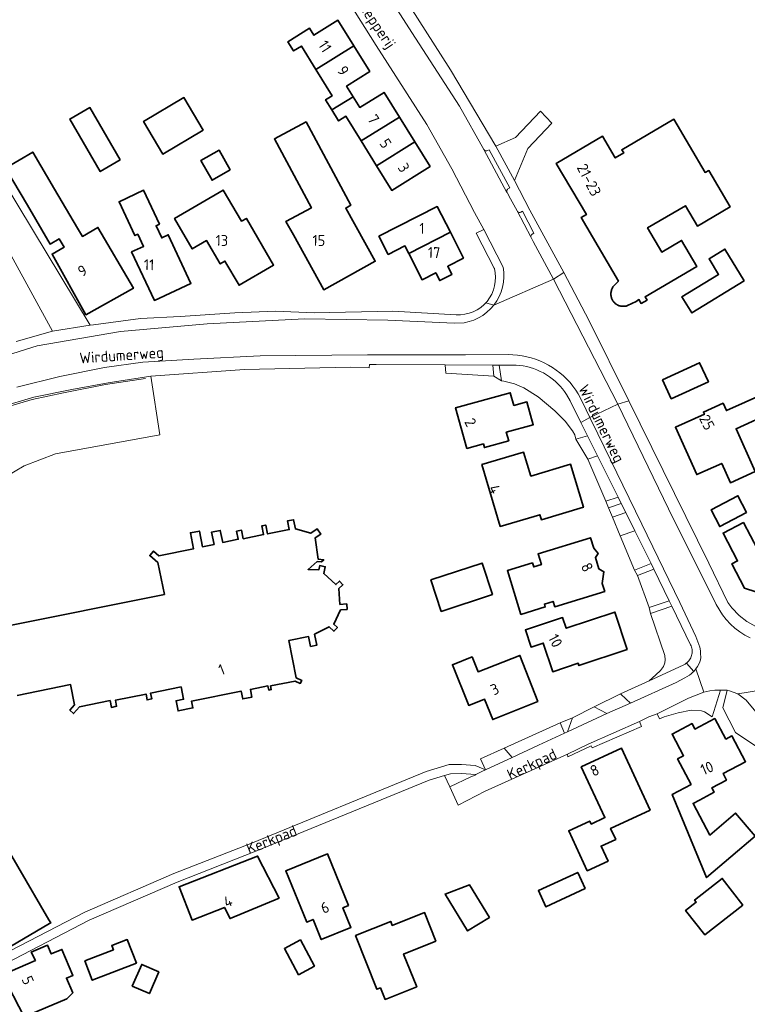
# Model space of a CAD drawing. Header units: metres. Extents: x 244832 to 245816, y 594581 to 595225.
# Tile 24 of 34: x 245625 to 245745, y 594746 to 594908. Entities that reach past the tile are written whole.
import ezdxf
from ezdxf.enums import TextEntityAlignment as Align

# ---------------------------------------------------------------- set-up
doc = ezdxf.new("R2010")
doc.units = ezdxf.units.M
for name, color, linetype, lineweight in [('B-XX-GR-GROENVOORZIENING-GV', 80, 'Continuous', 18), ('B-XX-GR-HAAG-G', 90, 'GR-HAAG1', 13), ('B-XX-OG-BEBOUWING-GV', 7, 'Continuous', 35), ('B-XX-OG-BEBOUWING-T18', 10, 'Continuous', 18), ('B-XX-OG-TERREIN_ERF-GV', 7, 'Continuous', 18), ('B-XX-OG-TOPOGRAFIE-T18', 10, 'Continuous', 18), ('B-XX-VH-VERHARDING_GESLOTEN-GV', 252, 'Continuous', 18), ('B-XX-VH-VERHARDING_OPEN-GV', 252, 'Continuous', 18)]:
    doc.layers.add(name, color=color, linetype=linetype, lineweight=lineweight)
doc.styles.add('NLCS-ISO-M-T18', font='NLCS-ISO.ttf', dxfattribs={"height": 1.8})
doc.linetypes.add('GR-HAAG1', pattern='A,6,[176,NLCS.SHX,S=0.125,R=0,X=0,Y=0],-2', length=8)

msp = doc.modelspace()

# ---------------------------------------------------------------- linework, layer by layer
at = {"layer": 'B-XX-GR-GROENVOORZIENING-GV', "color": 252}
for points in [[(245636.28, 594858.01), (245605.11, 594909.66), (245600.12, 594908.28), (245602.26, 594905.24), (245595.83, 594900.9), (245596.39, 594899.97), (245597.73, 594898.23), (245604.34, 594902.17), (245616.4, 594881.98), (245630.07, 594857.05)], [(245702.66, 594851.46), (245694.81, 594851.49), (245694.96, 594850.11), (245702.85, 594849.61)], [(245705.95, 594851.45), (245703.73, 594851.46), (245704.1, 594848.85), (245704.51, 594848.82), (245706.25, 594848.38), (245707.78, 594847.71), (245710.15, 594846.22), (245712.9, 594843.9), (245714.61, 594842.18), (245715.8, 594840.63), (245716.2, 594839.93), (245716.39, 594839.26), (245718.31, 594839.78), (245717.22, 594841.97), (245715.43, 594845.57), (245714.85, 594846.59), (245714.52, 594847.07), (245714.16, 594847.54), (245713.77, 594847.98), (245713.37, 594848.4), (245712.94, 594848.8), (245712.49, 594849.18), (245712.02, 594849.53), (245711.53, 594849.85), (245711.02, 594850.15), (245710.5, 594850.41), (245709.96, 594850.65), (245709.41, 594850.86), (245708.85, 594851.04), (245708.28, 594851.19), (245707.71, 594851.3), (245707.13, 594851.38), (245706.54, 594851.43)], [(245647.77, 594839.93), (245646.29, 594849.63), (245639.26, 594848.5), (245633.27, 594847.42), (245627.01, 594846.18), (245621.38, 594844.49), (245615.75, 594842.49), (245610.88, 594840.06), (245606.19, 594837.19), (245609.53, 594818.6), (245616.81, 594826.9), (245616.13, 594827.53), (245620.89, 594832.2), (245625.42, 594834.84), (245630.57, 594836.8)], [(245723.36, 594829.68), (245719.96, 594836.48), (245718.36, 594835.93), (245721.3, 594829.01)], [(245724.63, 594827.12), (245723.87, 594828.64), (245721.77, 594827.9), (245722.4, 594826.37)], [(245727.5, 594821.37), (245726.12, 594824.14), (245723.68, 594823.29), (245726.05, 594817.64), (245728.8, 594818.71)], [(245731.77, 594812.6), (245729.25, 594817.78), (245726.57, 594816.74), (245728.45, 594811.47)], [(245735.54, 594803.96), (245735.56, 594804.16), (245735.56, 594804.36), (245735.54, 594804.56), (245735.51, 594804.76), (245735.46, 594804.96), (245735.39, 594805.15), (245735.31, 594805.33), (245732.2, 594811.71), (245728.69, 594810.5), (245731.06, 594803.57), (245731.11, 594802.82), (245731.06, 594802.33), (245730.85, 594801.76), (245730.33, 594801.08), (245729.59, 594800.37), (245728.48, 594799.41), (245734.05, 594801.96), (245734.4, 594802.15), (245734.57, 594802.27), (245734.61, 594802.3), (245734.73, 594802.39), (245734.87, 594802.53), (245735, 594802.68), (245735.12, 594802.84), (245735.23, 594803.01), (245735.32, 594803.19), (245735.4, 594803.38), (245735.46, 594803.57), (245735.51, 594803.76)], [(245732.9, 594799.13), (245734.34, 594799.88), (245735.1, 594800.31), (245735.39, 594800.53), (245735.64, 594800.75), (245735.83, 594800.94), (245734.61, 594802.3), (245734.57, 594802.27), (245734.4, 594802.15), (245734.05, 594801.96), (245728.48, 594799.41), (245723.75, 594797.26), (245724.65, 594796.38), (245725.41, 594795.72)], [(245740.22, 594797.85), (245739.31, 594797.85), (245738.47, 594797.74), (245737.5, 594797.53), (245734.98, 594796.5), (245729.79, 594793.95), (245730.15, 594793.14), (245730.92, 594793.43), (245733.27, 594794.12), (245735.39, 594794.55), (245737.12, 594794.42), (245737.57, 594794.29), (245738.83, 594793.44)], [(245741.7, 594797.75), (245741.31, 594797.82), (245740.61, 594794.95), (245742.69, 594790.86), (245746.7, 594788.18), (245747.64, 594787.46), (245749.97, 594789.25), (245748.52, 594791.31), (245745.81, 594794.6), (245744.47, 594796.19), (245743.09, 594797.24)], [(245715.84, 594793.3), (245713.81, 594792.46), (245714.48, 594790.73), (245715.02, 594790.99)], [(245727.21, 594791.83), (245726.86, 594792.7), (245718.39, 594788.95), (245715.02, 594787.29), (245715.04, 594786.85), (245718.9, 594788.67), (245719.06, 594788.34)]]:
    msp.add_lwpolyline(points, close=True, dxfattribs=at)
at = {"layer": 'B-XX-GR-HAAG-G', "color": 252}
msp.add_lwpolyline([(245645.43, 594849.26), (245638.82, 594848.22), (245631.88, 594846.87), (245626.71, 594845.77), (245621.69, 594844.27), (245615.92, 594842.16), (245611.05, 594839.59), (245606.52, 594837), (245610.09, 594817.74)], dxfattribs=at)
at = {"layer": 'B-XX-OG-BEBOUWING-GV', "color": 252}
for points in [[(245679.77, 594904.08), (245677.14, 594908.31), (245673.18, 594905.84), (245672.47, 594906.98), (245668.9, 594904.76), (245669.84, 594903.25), (245671.11, 594904.04), (245673.5, 594900.18)], [(245682.39, 594899.85), (245679.77, 594904.08), (245673.5, 594900.18), (245676.18, 594895.87), (245675.1, 594895.2), (245676.14, 594893.52), (245679.65, 594895.7), (245678.56, 594897.46)], [(245654.9, 594890.18), (245651.71, 594895.57), (245645.08, 594891.63), (245648.27, 594886.25)], [(245687.28, 594892.33), (245684.74, 594896.41), (245680.75, 594893.93), (245679.65, 594895.7), (245676.14, 594893.52), (245677.25, 594891.72), (245678.45, 594892.47), (245680.97, 594888.41)], [(245641.24, 594885.27), (245636.2, 594893.92), (245632.92, 594892.01), (245637.95, 594883.36)], [(245689.81, 594888.25), (245687.28, 594892.33), (245680.97, 594888.41), (245683.5, 594884.33)], [(245679.29, 594877.8), (245671.9, 594891.55), (245666.67, 594888.74), (245672.77, 594877.39), (245668.56, 594875.13), (245669.79, 594872.9), (245674.8, 594863.87), (245683.3, 594868.58), (245678.44, 594877.34)], [(245737.72, 594883.18), (245732.55, 594891.99), (245723.96, 594886.96), (245724.27, 594886.43), (245722.88, 594885.61), (245720.79, 594889.18), (245713.15, 594884.7), (245718.11, 594876.26), (245717.25, 594875.76), (245723.41, 594865.28), (245722.92, 594864.81), (245722.84, 594864.73), (245722.74, 594864.64), (245722.66, 594864.54), (245722.58, 594864.44), (245722.5, 594864.33), (245722.43, 594864.21), (245722.37, 594864.1), (245722.32, 594863.98), (245722.27, 594863.85), (245722.23, 594863.73), (245722.2, 594863.6), (245722.18, 594863.47), (245722.16, 594863.36), (245722.15, 594863.23), (245722.15, 594863.1), (245722.16, 594862.98), (245722.18, 594862.85), (245722.2, 594862.72), (245722.23, 594862.6), (245722.27, 594862.48), (245722.32, 594862.36), (245722.37, 594862.25), (245722.43, 594862.14), (245722.5, 594862.03), (245722.58, 594861.92), (245722.66, 594861.83), (245722.75, 594861.73), (245722.84, 594861.65), (245722.94, 594861.56), (245723.04, 594861.49), (245723.08, 594861.47), (245723.18, 594861.4), (245723.3, 594861.34), (245723.41, 594861.29), (245723.53, 594861.24), (245723.65, 594861.21), (245723.78, 594861.18), (245723.9, 594861.16), (245724.03, 594861.14), (245724.16, 594861.14), (245724.29, 594861.14), (245724.41, 594861.15), (245724.54, 594861.17), (245724.66, 594861.19), (245724.79, 594861.23), (245724.88, 594861.26), (245725.13, 594861.36), (245725.37, 594861.47), (245725.62, 594861.58), (245725.85, 594861.7), (245726.09, 594861.83), (245726.32, 594861.96), (245726.54, 594862.1), (245726.77, 594862.25), (245727.14, 594861.61), (245728.13, 594862.18), (245727.8, 594862.73), (245736.32, 594867.73), (245733.81, 594872), (245730.54, 594870.08), (245728.2, 594874.06), (245734.45, 594877.73), (245736.42, 594874.37), (245741.8, 594877.53), (245738.28, 594883.51)], [(245692.35, 594884.17), (245689.81, 594888.25), (245683.5, 594884.33), (245686.03, 594880.25)], [(245630.41, 594880.47), (245626.81, 594886.58), (245622.32, 594883.93), (245625.92, 594877.82), (245629.71, 594871.39), (245631.19, 594872.26), (245631.98, 594870.9), (245630.01, 594869.75), (245635.59, 594859.74), (245643.41, 594864.11), (245637.57, 594874.15), (245635.01, 594872.66), (245634.21, 594874.04)], [(245659.39, 594883.66), (245657.53, 594886.91), (245654.54, 594885.2), (245656.4, 594881.94)], [(245647.71, 594874.7), (245645.09, 594880.28), (245641.05, 594878.38), (245643.66, 594872.8), (245644.14, 594873.03), (245645.08, 594871.02), (245643.12, 594870.1), (245646.87, 594862.1), (245652.9, 594864.92), (245649.15, 594872.93), (245648.08, 594872.43), (245647.14, 594874.43)], [(245661.22, 594875.17), (245658.21, 594880.3), (245650.19, 594875.6), (245653.12, 594870.6), (245655.49, 594871.99), (245657.74, 594868.14), (245658.51, 594868.59), (245660.84, 594864.61), (245666.54, 594867.95), (245662.04, 594875.64)], [(245695.68, 594873.34), (245693.51, 594877.59), (245683.9, 594872.7), (245685.43, 594869.69), (245688.19, 594871.1), (245688.83, 594869.85)], [(245697.84, 594869.08), (245695.68, 594873.34), (245688.83, 594869.85), (245691.03, 594865.52), (245693.28, 594866.67), (245693.94, 594865.37), (245695.94, 594866.39), (245695.24, 594867.76)], [(245744.16, 594865.32), (245740.95, 594870.57), (245738.34, 594868.98), (245739.91, 594866.41), (245733.88, 594862.73), (245735.52, 594860.05)], [(245738.23, 594848.7), (245736.79, 594851.82), (245730.68, 594849.01), (245732.12, 594845.89)], [(245706.14, 594844.77), (245705.55, 594846.9), (245696.55, 594844.4), (245698.41, 594837.7), (245701.12, 594838.46), (245701.29, 594837.85), (245705.3, 594838.97), (245704.91, 594840.38), (245709.36, 594841.61), (245708.31, 594845.38)], [(245748.79, 594843.66), (245747.4, 594846.73), (245741.2, 594843.95), (245740.65, 594845.16), (245737.41, 594843.7), (245737.57, 594843.34), (245732.79, 594841.19), (245736.31, 594833.39), (245740.43, 594835.24), (245741.87, 594832.05), (245745.97, 594833.89), (245742.79, 594840.96)], [(245708.93, 594833.13), (245707.76, 594837.07), (245700.89, 594835.03), (245703.91, 594824.84), (245710.44, 594826.78), (245710.69, 594825.95), (245717.62, 594828.01), (245715.52, 594835.09)], [(245744.54, 594827.14), (245743.11, 594829.89), (245738.68, 594827.58), (245740.11, 594824.83)], [(245746.31, 594821.11), (245744.02, 594825.49), (245740.67, 594823.75), (245743.06, 594819.17), (245742.1, 594818.67), (245744.19, 594814.66), (245749.81, 594812.87), (245753.76, 594814.93), (245751.67, 594818.94), (245752.26, 594819.24), (245750.22, 594823.15)], [(245719.32, 594821.24), (245718.79, 594822.98), (245710.15, 594820.31), (245710.69, 594818.55), (245709.43, 594818.16), (245709.22, 594818.83), (245705.1, 594817.55), (245707.33, 594810.33), (245711.33, 594811.56), (245711.18, 594812.05), (245712.63, 594812.49), (245712.91, 594811.6), (245721.14, 594814.14), (245720.73, 594815.44), (245721, 594817.37), (245720.18, 594817.84), (245719.59, 594819.74), (245720.04, 594820.38)], [(245702.62, 594813.64), (245700.92, 594818.81), (245692.47, 594816.01), (245694.17, 594810.84)], [(245724.86, 594804.55), (245722.81, 594810.72), (245714.78, 594808.06), (245714.2, 594809.82), (245708.05, 594807.78), (245708.99, 594804.96), (245710.99, 594805.62), (245712.57, 594800.89), (245716.76, 594802.28), (245716.88, 594801.9)], [(245710.09, 594795.98), (245707.15, 594803.56), (245700.25, 594800.87), (245699.26, 594803.34), (245696.01, 594802.03), (245698.72, 594795.32), (245701.3, 594796.37), (245702.67, 594792.98)], [(245741.1, 594789.75), (245739.29, 594793.15), (245736.02, 594791.42), (245735.54, 594792.33), (245732.26, 594790.59), (245734.15, 594787.04), (245733.15, 594786.51), (245735.39, 594782.31), (245732.27, 594780.65), (245737.94, 594766.95), (245745.93, 594773.78), (245742.69, 594777.57), (245738.48, 594773.96), (245735.71, 594779.18), (245736.76, 594779.73), (245739.2, 594781.03), (245738.81, 594781.75), (245741.22, 594783.03), (245740.66, 594784.08), (245744.36, 594786.04), (245742.11, 594790.29)], [(245728.63, 594778.07), (245723.9, 594788.3), (245717.26, 594785.2), (245721.18, 594776.82), (245718.91, 594775.76), (245718.67, 594776.26), (245715.21, 594774.65), (245718.26, 594768.07), (245721.68, 594769.66), (245720.54, 594772.12), (245722.95, 594773.24), (245722.11, 594775.05)], [(245619.18, 594777.56), (245609.17, 594771.69), (245613.11, 594764.78), (245618.79, 594754.67), (245619.03, 594754.74), (245619.7, 594753.56), (245620.03, 594753.75), (245629.6, 594759.36), (245629.77, 594759.46), (245629.46, 594759.99)], [(245667.47, 594763.55), (245663.88, 594770.48), (245650.95, 594765.42), (245653.09, 594759.93), (245658.42, 594762.02), (245659.36, 594760.19)], [(245678.88, 594762.33), (245675.4, 594770.86), (245668.53, 594768.05), (245671.99, 594759.6), (245673.03, 594760.03), (245674.38, 594756.71), (245679.29, 594758.72), (245677.97, 594761.96)], [(245717.92, 594765.12), (245716.7, 594767.78), (245710.2, 594764.8), (245711.42, 594762.14)], [(245702.13, 594760.36), (245698.83, 594765.73), (245694.8, 594764.22), (245698.53, 594758.15)], [(245743.94, 594762.4), (245740.51, 594766.79), (245735.97, 594763.24), (245736.24, 594762.9), (245734.48, 594761.52), (245737.67, 594757.5)], [(245693.3, 594756.45), (245691.42, 594761.17), (245686.11, 594759.05), (245685.85, 594759.7), (245680.04, 594757.38), (245683.58, 594748.52), (245684.16, 594748.75), (245684.92, 594746.84), (245690.13, 594748.93), (245687.98, 594754.32)], [(245627.27, 594753.24), (245621.85, 594750.91), (245625.39, 594743.95), (245632.41, 594746.95), (245633.4, 594747.92), (245632.36, 594750.36), (245633.45, 594750.82), (245631.63, 594755.1), (245629.86, 594754.34), (245629.24, 594755.81), (245626.56, 594754.66)], [(245643.91, 594752.8), (245642.4, 594756.72), (245639.83, 594755.73), (245640.11, 594755.01), (245635.41, 594753.2), (245636.63, 594750.01)], [(245673.29, 594752.33), (245670.96, 594756.67), (245668.31, 594755.24), (245670.64, 594750.91)], [(245647.61, 594751.39), (245644.79, 594752.63), (245643.22, 594749.04), (245646.04, 594747.8)]]:
    msp.add_lwpolyline(points, close=True, dxfattribs=at)
msp.add_lwpolyline([(245624.22, 594796.98), (245633.05, 594798.76), (245633.72, 594795.44), (245632.93, 594794.53), (245633.55, 594793.99), (245634.53, 594795.1), (245639.56, 594796.12), (245639.79, 594795), (245640.65, 594795.18), (245640.45, 594796.17), (245645.49, 594797.19), (245645.68, 594796.23), (245646.44, 594796.39), (245646.25, 594797.37), (245651.28, 594798.38), (245651.69, 594796.35), (245650.44, 594796.09), (245650.77, 594794.42), (245653.23, 594794.91), (245653, 594796.05), (245661.18, 594797.7), (245661.44, 594796.39), (245662.97, 594796.69), (245662.72, 594797.97), (245665.59, 594798.55), (245665.73, 594797.85), (245666.15, 594797.94), (245666.03, 594798.54), (245670.07, 594799.35), (245670.94, 594798.95), (245671.17, 594799.44), (245670.25, 594799.88), (245669.02, 594806.03), (245672.29, 594806.69), (245672.62, 594805.05), (245673.65, 594805.26), (245673.29, 594807.06), (245675.68, 594808.3), (245676.49, 594807.55), (245677.05, 594808.15), (245676.44, 594808.71), (245677.57, 594811.09), (245678.65, 594811.15), (245678.59, 594812.06), (245677.46, 594811.99), (245677.31, 594814.6), (245677.96, 594815.23), (245677.39, 594815.82), (245676.8, 594815.25), (245674.8, 594817.07), (245675.05, 594818.2), (245674.14, 594818.4), (245673.99, 594817.68), (245672.22, 594817.76), (245673.71, 594819.05), (245674.42, 594818.98), (245674.79, 594819.35), (245673.86, 594819.45), (245673.39, 594822.94), (245674.3, 594823.56), (245673.71, 594824.44), (245672.65, 594823.71), (245670.12, 594824.44), (245669.82, 594825.95), (245668.82, 594825.75), (245669.1, 594824.32), (245665.54, 594823.61), (245665.25, 594825.06), (245664.58, 594824.92), (245664.87, 594823.49), (245661.52, 594822.82), (245661.25, 594824.21), (245660.42, 594824.05), (245660.69, 594822.72), (245658.14, 594822.2), (245657.74, 594824.18), (245656.31, 594823.9), (245656.72, 594821.87), (245654.8, 594821.48), (245654.29, 594824.08), (245652.82, 594823.79), (245653.34, 594821.17), (245647.63, 594820.02), (245646.74, 594820.77), (245646.11, 594820.03), (245647.45, 594818.89), (245648.54, 594813.64), (245621.96, 594808.27)], dxfattribs=at)
at = {"layer": 'B-XX-OG-TERREIN_ERF-GV', "color": 252}
for points in [[(245605.11, 594909.66), (245636.28, 594858.01), (245636.83, 594858.1), (245644.56, 594859.13), (245651.1, 594859.45), (245660.16, 594860.09), (245666.82, 594860.33), (245673.2, 594860.05), (245686.18, 594860.34), (245696.66, 594859.75), (245697.38, 594859.75), (245698.09, 594859.83), (245698.79, 594860), (245699.46, 594860.25), (245700.1, 594860.57), (245700.7, 594860.97), (245701.24, 594861.44), (245701.52, 594861.74), (245701.73, 594861.96), (245702.15, 594862.54), (245702.5, 594863.17), (245702.78, 594863.83), (245702.98, 594864.52), (245703.09, 594865.22), (245703.12, 594865.94), (245703.07, 594866.65), (245702.94, 594867.36), (245702.91, 594867.45), (245699.96, 594873.18), (245701.19, 594873.82), (245699.68, 594876.62), (245695.91, 594883.82), (245691.8, 594891.11), (245683.47, 594904.16), (245679.04, 594911.15)], [(245688.98, 594910.63), (245695.7, 594900.13), (245703.19, 594887.56), (245706.42, 594888.99), (245710.52, 594893.31), (245712.42, 594891.35), (245708.45, 594887.15), (245706.27, 594881.89), (245708.8, 594876.99), (245714.42, 594866.7), (245718.55, 594858.76), (245725.09, 594845.53), (245738.33, 594818.77), (245741.45, 594812.31), (245742.09, 594811.44), (245743.33, 594810.13), (245744.55, 594809.14), (245746.06, 594808.32)], [(245624.07, 594855.35), (245630.07, 594857.05), (245616.4, 594881.98)], [(245619.96, 594753.25), (245635.38, 594761.23), (245650.09, 594767.61), (245663.03, 594772.67), (245691.7, 594784.42), (245695.49, 594785.57), (245697.52, 594785.6), (245699.77, 594785.42), (245701.47, 594784.72), (245700.66, 594786.51), (245704.57, 594788.28), (245713.81, 594792.46), (245715.84, 594793.3), (245719.39, 594795.08), (245723.75, 594797.26), (245728.48, 594799.41), (245729.59, 594800.37), (245730.33, 594801.08), (245730.85, 594801.76), (245731.06, 594802.33), (245731.11, 594802.82), (245731.06, 594803.57), (245728.69, 594810.5), (245728.45, 594811.47), (245726.57, 594816.74), (245726.05, 594817.64), (245723.68, 594823.29), (245722.4, 594826.37), (245721.77, 594827.9), (245721.3, 594829.01), (245718.36, 594835.93), (245716.39, 594839.26), (245716.2, 594839.93), (245715.8, 594840.63), (245714.61, 594842.18), (245712.9, 594843.9), (245710.15, 594846.22), (245707.78, 594847.71), (245706.25, 594848.38), (245704.51, 594848.82), (245704.1, 594848.85), (245702.85, 594849.61), (245694.96, 594850.11), (245694.81, 594851.49), (245683.42, 594851.53), (245682.32, 594851.54), (245682.31, 594851), (245679.17, 594851.12), (245661.71, 594850.73), (245646.29, 594849.63), (245647.77, 594839.93), (245630.57, 594836.8), (245625.42, 594834.84), (245620.89, 594832.2)], [(245621.96, 594808.27), (245648.54, 594813.64), (245647.45, 594818.89), (245646.11, 594820.03), (245646.74, 594820.77), (245647.63, 594820.02), (245653.34, 594821.17), (245652.82, 594823.79), (245654.29, 594824.08), (245654.8, 594821.48), (245656.72, 594821.87), (245656.31, 594823.9), (245657.74, 594824.18), (245658.14, 594822.2), (245660.69, 594822.72), (245660.42, 594824.05), (245661.25, 594824.21), (245661.52, 594822.82), (245664.87, 594823.49), (245664.58, 594824.92), (245665.25, 594825.06), (245665.54, 594823.61), (245669.1, 594824.32), (245668.82, 594825.75), (245669.82, 594825.95), (245670.12, 594824.44), (245672.65, 594823.71), (245673.71, 594824.44), (245674.3, 594823.56), (245673.39, 594822.94), (245673.86, 594819.45), (245674.79, 594819.35), (245674.42, 594818.98), (245673.71, 594819.05), (245672.22, 594817.76), (245673.99, 594817.68), (245674.14, 594818.4), (245675.05, 594818.2), (245674.8, 594817.07), (245676.8, 594815.25), (245677.39, 594815.82), (245677.96, 594815.23), (245677.31, 594814.6), (245677.46, 594811.99), (245678.59, 594812.06), (245678.65, 594811.15), (245677.57, 594811.09), (245676.44, 594808.71), (245677.05, 594808.15), (245676.49, 594807.55), (245675.68, 594808.3), (245673.29, 594807.06), (245673.65, 594805.26), (245672.62, 594805.05), (245672.29, 594806.69), (245669.02, 594806.03), (245670.25, 594799.88), (245671.17, 594799.44), (245670.94, 594798.95), (245670.07, 594799.35), (245666.03, 594798.54), (245666.15, 594797.94), (245665.73, 594797.85), (245665.59, 594798.55), (245662.72, 594797.97), (245662.97, 594796.69), (245661.44, 594796.39), (245661.18, 594797.7), (245653, 594796.05), (245653.23, 594794.91), (245650.77, 594794.42), (245650.44, 594796.09), (245651.69, 594796.35), (245651.28, 594798.38), (245646.25, 594797.37), (245646.44, 594796.39), (245645.68, 594796.23), (245645.49, 594797.19), (245640.45, 594796.17), (245640.65, 594795.18), (245639.79, 594795), (245639.56, 594796.12), (245634.53, 594795.1), (245633.55, 594793.99), (245632.93, 594794.53), (245633.72, 594795.44), (245633.05, 594798.76), (245624.22, 594796.98)], [(245746.7, 594788.18), (245742.69, 594790.86), (245740.61, 594794.95), (245741.31, 594797.82), (245740.22, 594797.85), (245738.83, 594793.44), (245737.57, 594794.29), (245737.12, 594794.42), (245735.39, 594794.55), (245733.27, 594794.12), (245730.92, 594793.43), (245730.15, 594793.14), (245729.79, 594793.95), (245728.4, 594793.44), (245726.86, 594792.7), (245727.21, 594791.83), (245719.06, 594788.34), (245718.9, 594788.67), (245715.04, 594786.85), (245715.02, 594787.29), (245701.44, 594781.17), (245696.99, 594778.89), (245695.6, 594781.9), (245694.73, 594783.77), (245692.21, 594783), (245663.58, 594771.27), (245650.62, 594766.21), (245636.13, 594759.93), (245620.93, 594752.05)], [(245619.18, 594777.56), (245629.46, 594759.99), (245629.77, 594759.46), (245629.6, 594759.36), (245620.03, 594753.75)], [(245621.85, 594750.91), (245627.27, 594753.24), (245626.56, 594754.66), (245629.24, 594755.81), (245629.86, 594754.34), (245631.63, 594755.1), (245633.45, 594750.82), (245632.36, 594750.36), (245633.4, 594747.92), (245632.41, 594746.95), (245625.39, 594743.95)]]:
    msp.add_lwpolyline(points, dxfattribs=at)
for points in [[(245683.5, 594884.33), (245680.97, 594888.41), (245678.45, 594892.47), (245677.25, 594891.72), (245676.14, 594893.52), (245675.1, 594895.2), (245676.18, 594895.87), (245673.5, 594900.18), (245671.11, 594904.04), (245669.84, 594903.25), (245668.9, 594904.76), (245672.47, 594906.98), (245673.18, 594905.84), (245677.14, 594908.31), (245679.77, 594904.08), (245682.39, 594899.85), (245678.56, 594897.46), (245679.65, 594895.7), (245680.75, 594893.93), (245684.74, 594896.41), (245687.28, 594892.33), (245689.81, 594888.25), (245692.35, 594884.17), (245686.03, 594880.25)], [(245651.71, 594895.57), (245654.9, 594890.18), (245648.27, 594886.25), (245645.08, 594891.63)], [(245632.92, 594892.01), (245636.2, 594893.92), (245641.24, 594885.27), (245637.95, 594883.36)], [(245666.67, 594888.74), (245671.9, 594891.55), (245679.29, 594877.8), (245678.44, 594877.34), (245683.3, 594868.58), (245674.8, 594863.87), (245669.79, 594872.9), (245668.56, 594875.13), (245672.77, 594877.39)], [(245741.8, 594877.53), (245736.42, 594874.37), (245734.45, 594877.73), (245728.2, 594874.06), (245730.54, 594870.08), (245733.81, 594872), (245736.32, 594867.73), (245727.8, 594862.73), (245728.13, 594862.18), (245727.14, 594861.61), (245726.77, 594862.25), (245726.54, 594862.1), (245726.32, 594861.96), (245726.09, 594861.83), (245725.85, 594861.7), (245725.62, 594861.58), (245725.37, 594861.47), (245725.13, 594861.36), (245724.88, 594861.26), (245724.79, 594861.23), (245724.66, 594861.19), (245724.54, 594861.17), (245724.41, 594861.15), (245724.29, 594861.14), (245724.16, 594861.14), (245724.03, 594861.14), (245723.9, 594861.16), (245723.78, 594861.18), (245723.65, 594861.21), (245723.53, 594861.24), (245723.41, 594861.29), (245723.3, 594861.34), (245723.18, 594861.4), (245723.08, 594861.47), (245723.04, 594861.49), (245722.94, 594861.56), (245722.84, 594861.65), (245722.75, 594861.73), (245722.66, 594861.83), (245722.58, 594861.92), (245722.5, 594862.03), (245722.43, 594862.14), (245722.37, 594862.25), (245722.32, 594862.36), (245722.27, 594862.48), (245722.23, 594862.6), (245722.2, 594862.72), (245722.18, 594862.85), (245722.16, 594862.98), (245722.15, 594863.1), (245722.15, 594863.23), (245722.16, 594863.36), (245722.18, 594863.47), (245722.2, 594863.6), (245722.23, 594863.73), (245722.27, 594863.85), (245722.32, 594863.98), (245722.37, 594864.1), (245722.43, 594864.21), (245722.5, 594864.33), (245722.58, 594864.44), (245722.66, 594864.54), (245722.74, 594864.64), (245722.84, 594864.73), (245722.92, 594864.81), (245723.41, 594865.28), (245717.25, 594875.76), (245718.11, 594876.26), (245713.15, 594884.7), (245720.79, 594889.18), (245722.88, 594885.61), (245724.27, 594886.43), (245723.96, 594886.96), (245732.55, 594891.99), (245737.72, 594883.18), (245738.28, 594883.51)], [(245634.21, 594874.04), (245635.01, 594872.66), (245637.57, 594874.15), (245643.41, 594864.11), (245635.59, 594859.74), (245630.01, 594869.75), (245631.98, 594870.9), (245631.19, 594872.26), (245629.71, 594871.39), (245625.92, 594877.82), (245622.32, 594883.93), (245626.81, 594886.58), (245630.41, 594880.47)], [(245657.53, 594886.91), (245659.39, 594883.66), (245656.4, 594881.94), (245654.54, 594885.2)], [(245645.09, 594880.28), (245647.71, 594874.7), (245647.14, 594874.43), (245648.08, 594872.43), (245649.15, 594872.93), (245652.9, 594864.92), (245646.87, 594862.1), (245643.12, 594870.1), (245645.08, 594871.02), (245644.14, 594873.03), (245643.66, 594872.8), (245641.05, 594878.38)], [(245658.21, 594880.3), (245661.22, 594875.17), (245662.04, 594875.64), (245666.54, 594867.95), (245660.84, 594864.61), (245658.51, 594868.59), (245657.74, 594868.14), (245655.49, 594871.99), (245653.12, 594870.6), (245650.19, 594875.6)], [(245693.51, 594877.59), (245695.68, 594873.34), (245697.84, 594869.08), (245695.24, 594867.76), (245695.94, 594866.39), (245693.94, 594865.37), (245693.28, 594866.67), (245691.03, 594865.52), (245688.83, 594869.85), (245688.19, 594871.1), (245685.43, 594869.69), (245683.9, 594872.7)], [(245740.95, 594870.57), (245744.16, 594865.32), (245735.52, 594860.05), (245733.88, 594862.73), (245739.91, 594866.41), (245738.34, 594868.98)], [(245736.79, 594851.82), (245738.23, 594848.7), (245732.12, 594845.89), (245730.68, 594849.01)], [(245704.91, 594840.38), (245705.3, 594838.97), (245701.29, 594837.85), (245701.12, 594838.46), (245698.41, 594837.7), (245696.55, 594844.4), (245705.55, 594846.9), (245706.14, 594844.77), (245708.31, 594845.38), (245709.36, 594841.61)], [(245747.4, 594846.73), (245748.79, 594843.66), (245742.79, 594840.96), (245745.97, 594833.89), (245741.87, 594832.05), (245740.43, 594835.24), (245736.31, 594833.39), (245732.79, 594841.19), (245737.57, 594843.34), (245737.41, 594843.7), (245740.65, 594845.16), (245741.2, 594843.95)], [(245703.91, 594824.84), (245700.89, 594835.03), (245707.76, 594837.07), (245708.93, 594833.13), (245715.52, 594835.09), (245717.62, 594828.01), (245710.69, 594825.95), (245710.44, 594826.78)], [(245743.11, 594829.89), (245744.54, 594827.14), (245740.11, 594824.83), (245738.68, 594827.58)], [(245750.22, 594823.15), (245752.26, 594819.24), (245751.67, 594818.94), (245753.76, 594814.93), (245749.81, 594812.87), (245744.19, 594814.66), (245742.1, 594818.67), (245743.06, 594819.17), (245740.67, 594823.75), (245744.02, 594825.49), (245746.31, 594821.11)], [(245709.22, 594818.83), (245709.43, 594818.16), (245710.69, 594818.55), (245710.15, 594820.31), (245718.79, 594822.98), (245719.32, 594821.24), (245720.04, 594820.38), (245719.59, 594819.74), (245720.18, 594817.84), (245721, 594817.37), (245720.73, 594815.44), (245721.14, 594814.14), (245712.91, 594811.6), (245712.63, 594812.49), (245711.18, 594812.05), (245711.33, 594811.56), (245707.33, 594810.33), (245705.1, 594817.55)], [(245702.62, 594813.64), (245694.17, 594810.84), (245692.47, 594816.01), (245700.92, 594818.81)], [(245722.81, 594810.72), (245724.86, 594804.55), (245716.88, 594801.9), (245716.76, 594802.28), (245712.57, 594800.89), (245710.99, 594805.62), (245708.99, 594804.96), (245708.05, 594807.78), (245714.2, 594809.82), (245714.78, 594808.06)], [(245707.15, 594803.56), (245710.09, 594795.98), (245702.67, 594792.98), (245701.3, 594796.37), (245698.72, 594795.32), (245696.01, 594802.03), (245699.26, 594803.34), (245700.25, 594800.87)], [(245732.27, 594780.65), (245735.39, 594782.31), (245733.15, 594786.51), (245734.15, 594787.04), (245732.26, 594790.59), (245735.54, 594792.33), (245736.02, 594791.42), (245739.29, 594793.15), (245741.1, 594789.75), (245742.11, 594790.29), (245744.36, 594786.04), (245740.66, 594784.08), (245741.22, 594783.03), (245738.81, 594781.75), (245739.2, 594781.03), (245736.76, 594779.73), (245735.71, 594779.18), (245738.48, 594773.96), (245742.69, 594777.57), (245745.93, 594773.78), (245737.94, 594766.95)], [(245715.21, 594774.65), (245718.67, 594776.26), (245718.91, 594775.76), (245721.18, 594776.82), (245717.26, 594785.2), (245723.9, 594788.3), (245728.63, 594778.07), (245722.11, 594775.05), (245722.95, 594773.24), (245720.54, 594772.12), (245721.68, 594769.66), (245718.26, 594768.07)], [(245659.36, 594760.19), (245658.42, 594762.02), (245653.09, 594759.93), (245650.95, 594765.42), (245663.88, 594770.48), (245667.47, 594763.55)], [(245677.97, 594761.96), (245679.29, 594758.72), (245674.38, 594756.71), (245673.03, 594760.03), (245671.99, 594759.6), (245668.53, 594768.05), (245675.4, 594770.86), (245678.88, 594762.33)], [(245711.42, 594762.14), (245710.2, 594764.8), (245716.7, 594767.78), (245717.92, 594765.12)], [(245698.53, 594758.15), (245694.8, 594764.22), (245698.83, 594765.73), (245702.13, 594760.36)], [(245734.48, 594761.52), (245736.24, 594762.9), (245735.97, 594763.24), (245740.51, 594766.79), (245743.94, 594762.4), (245737.67, 594757.5)], [(245684.92, 594746.84), (245684.16, 594748.75), (245683.58, 594748.52), (245680.04, 594757.38), (245685.85, 594759.7), (245686.11, 594759.05), (245691.42, 594761.17), (245693.3, 594756.45), (245687.98, 594754.32), (245690.13, 594748.93)], [(245636.63, 594750.01), (245635.41, 594753.2), (245640.11, 594755.01), (245639.83, 594755.73), (245642.4, 594756.72), (245643.91, 594752.8)], [(245670.64, 594750.91), (245668.31, 594755.24), (245670.96, 594756.67), (245673.29, 594752.33)], [(245646.04, 594747.8), (245643.22, 594749.04), (245644.79, 594752.63), (245647.61, 594751.39)]]:
    msp.add_lwpolyline(points, close=True, dxfattribs=at)
at = {"layer": 'B-XX-VH-VERHARDING_GESLOTEN-GV', "color": 252}
for points in [[(245679.04, 594911.15), (245683.47, 594904.16), (245691.8, 594891.11), (245695.91, 594883.82), (245699.68, 594876.62), (245701.19, 594873.82), (245704.37, 594867.59), (245704.48, 594866.77), (245704.5, 594865.94), (245704.43, 594865.12), (245704.28, 594864.3), (245704.04, 594863.51), (245703.72, 594862.74), (245703.32, 594862.02), (245702.84, 594861.34), (245712.67, 594865.64), (245709.33, 594871.82), (245709, 594872.46), (245706.7, 594876.87), (245705.6, 594878.84), (245705.03, 594879.9), (245705.03, 594879.9), (245705.03, 594879.91), (245705.02, 594879.92), (245705.02, 594879.92), (245705.02, 594879.93), (245701.21, 594886.98), (245697.17, 594894.12), (245689.32, 594906.31), (245686.45, 594910.75)], [(245624.2, 594847.8), (245631.29, 594849.55), (245638.63, 594851.07), (245644.98, 594851.91), (245653.36, 594852.41), (245664.29, 594852.96), (245682.01, 594853.13), (245698.16, 594853.16), (245705.21, 594853.18), (245705.98, 594853.16), (245706.75, 594853.09), (245707.51, 594852.98), (245708.27, 594852.83), (245709.01, 594852.64), (245709.75, 594852.4), (245710.46, 594852.13), (245711.17, 594851.81), (245711.85, 594851.45), (245712.51, 594851.06), (245713.14, 594850.62), (245713.76, 594850.16), (245714.34, 594849.65), (245714.89, 594849.12), (245715.42, 594848.55), (245715.9, 594847.96), (245716.36, 594847.34), (245716.78, 594846.69), (245717.5, 594845.33), (245718.66, 594842.81), (245723.3, 594845), (245712.67, 594865.64), (245702.84, 594861.34), (245702.3, 594860.71), (245701.69, 594860.15), (245701.03, 594859.65), (245700.31, 594859.23), (245699.56, 594858.88), (245698.77, 594858.62), (245697.97, 594858.44), (245696.31, 594858.34), (245685.35, 594858.83), (245671.64, 594859.08), (245655.56, 594858.26), (245641.28, 594856.96), (245627.55, 594854.6), (245615.46, 594850.85)]]:
    msp.add_lwpolyline(points, dxfattribs=at)
at = {"layer": 'B-XX-VH-VERHARDING_OPEN-GV', "color": 252}
for points in [[(245686.45, 594910.75), (245689.32, 594906.31), (245697.17, 594894.12), (245701.21, 594886.98), (245701.3, 594886.87), (245701.42, 594886.79), (245701.55, 594886.76), (245701.69, 594886.76), (245701.83, 594886.81), (245702.07, 594886.94), (245705.49, 594880.7), (245705.18, 594880.5), (245705.08, 594880.42), (245705.01, 594880.31), (245704.98, 594880.18), (245704.98, 594880.05), (245705.02, 594879.93), (245705.02, 594879.92), (245705.02, 594879.92), (245705.03, 594879.91), (245705.03, 594879.9), (245705.03, 594879.9), (245705.6, 594878.84), (245706.7, 594876.87), (245706.78, 594876.76), (245706.89, 594876.68), (245707.03, 594876.63), (245707.17, 594876.63), (245707.3, 594876.67), (245707.58, 594876.81), (245709.47, 594873.2), (245709.15, 594873.02), (245709.06, 594872.93), (245709, 594872.82), (245708.96, 594872.7), (245708.96, 594872.58), (245709, 594872.46), (245709.33, 594871.82), (245712.67, 594865.64), (245714.42, 594866.7), (245708.8, 594876.99), (245706.27, 594881.89), (245703.19, 594887.56), (245695.7, 594900.13), (245688.98, 594910.63)], [(245615.46, 594850.85), (245627.55, 594854.6), (245641.28, 594856.96), (245655.56, 594858.26), (245671.64, 594859.08), (245685.35, 594858.83), (245696.31, 594858.34), (245697.97, 594858.44), (245698.77, 594858.62), (245699.56, 594858.88), (245700.31, 594859.23), (245701.03, 594859.65), (245701.69, 594860.15), (245702.3, 594860.71), (245702.84, 594861.34), (245701.52, 594861.74), (245701.24, 594861.44), (245700.7, 594860.97), (245700.1, 594860.57), (245699.46, 594860.25), (245698.79, 594860), (245698.09, 594859.83), (245697.38, 594859.75), (245696.66, 594859.75), (245686.18, 594860.34), (245673.2, 594860.05), (245666.82, 594860.33), (245660.16, 594860.09), (245651.1, 594859.45), (245644.56, 594859.13), (245636.83, 594858.1), (245636.28, 594858.01), (245630.07, 594857.05), (245624.07, 594855.35)], [(245621.38, 594844.49), (245627.01, 594846.18), (245633.27, 594847.42), (245639.26, 594848.5), (245646.29, 594849.63), (245661.71, 594850.73), (245679.17, 594851.12), (245682.31, 594851), (245682.32, 594851.54), (245683.42, 594851.53), (245694.81, 594851.49), (245702.66, 594851.46), (245703.73, 594851.46), (245705.95, 594851.45), (245706.54, 594851.43), (245707.13, 594851.38), (245707.71, 594851.3), (245708.28, 594851.19), (245708.85, 594851.04), (245709.41, 594850.86), (245709.96, 594850.65), (245710.5, 594850.41), (245711.02, 594850.15), (245711.53, 594849.85), (245712.02, 594849.53), (245712.49, 594849.18), (245712.94, 594848.8), (245713.37, 594848.4), (245713.77, 594847.98), (245714.16, 594847.54), (245714.52, 594847.07), (245714.85, 594846.59), (245715.43, 594845.57), (245717.22, 594841.97), (245718.66, 594842.81), (245717.5, 594845.33), (245716.78, 594846.69), (245716.36, 594847.34), (245715.9, 594847.96), (245715.42, 594848.55), (245714.89, 594849.12), (245714.34, 594849.65), (245713.76, 594850.16), (245713.14, 594850.62), (245712.51, 594851.06), (245711.85, 594851.45), (245711.17, 594851.81), (245710.46, 594852.13), (245709.75, 594852.4), (245709.01, 594852.64), (245708.27, 594852.83), (245707.51, 594852.98), (245706.75, 594853.09), (245705.98, 594853.16), (245705.21, 594853.18), (245698.16, 594853.16), (245682.01, 594853.13), (245664.29, 594852.96), (245653.36, 594852.41), (245644.98, 594851.91), (245638.63, 594851.07), (245631.29, 594849.55), (245624.2, 594847.8)], [(245746.06, 594808.32), (245744.55, 594809.14), (245743.33, 594810.13), (245742.09, 594811.44), (245741.45, 594812.31), (245738.33, 594818.77), (245725.09, 594845.53), (245723.3, 594845), (245731.63, 594827.76), (245739.51, 594811.97), (245740.54, 594810.26), (245741.17, 594809.48), (245741.86, 594808.75), (245742.6, 594808.08), (245743.4, 594807.48), (245744.25, 594806.94), (245745.14, 594806.48)], [(245745.14, 594806.48), (245744.25, 594806.94), (245743.4, 594807.48), (245742.6, 594808.08), (245741.86, 594808.75), (245741.17, 594809.48), (245740.54, 594810.26), (245739.51, 594811.97), (245731.63, 594827.76), (245723.3, 594845), (245718.66, 594842.81), (245719.99, 594840.13), (245727.24, 594825.23), (245733.52, 594812.29), (245736.17, 594806.68), (245736.83, 594804.96), (245736.93, 594804.33), (245736.96, 594803.88), (245736.97, 594803.23), (245736.91, 594802.82), (245736.83, 594802.49), (245736.68, 594802.14), (245736.46, 594801.76), (245736.17, 594801.34), (245737.5, 594797.53), (245738.47, 594797.74), (245739.31, 594797.85), (245740.22, 594797.85), (245741.31, 594797.82), (245741.7, 594797.75), (245743.09, 594797.24), (245754.33, 594799.04)], [(245754.33, 594799.04), (245743.09, 594797.24), (245744.47, 594796.19), (245745.81, 594794.6)]]:
    msp.add_lwpolyline(points, dxfattribs=at)
for points in [[(245712.42, 594891.35), (245710.52, 594893.31), (245706.42, 594888.99), (245703.19, 594887.56), (245706.27, 594881.89), (245708.45, 594887.15)], [(245702.07, 594886.94), (245701.83, 594886.81), (245701.69, 594886.76), (245701.55, 594886.76), (245701.42, 594886.79), (245701.3, 594886.87), (245701.21, 594886.98), (245705.02, 594879.93), (245704.98, 594880.05), (245704.98, 594880.18), (245705.01, 594880.31), (245705.08, 594880.42), (245705.18, 594880.5), (245705.49, 594880.7)], [(245707.58, 594876.81), (245707.3, 594876.67), (245707.17, 594876.63), (245707.03, 594876.63), (245706.89, 594876.68), (245706.78, 594876.76), (245706.7, 594876.87), (245709, 594872.46), (245708.96, 594872.58), (245708.96, 594872.7), (245709, 594872.82), (245709.06, 594872.93), (245709.15, 594873.02), (245709.47, 594873.2)], [(245704.37, 594867.59), (245701.19, 594873.82), (245699.96, 594873.18), (245702.91, 594867.45), (245702.94, 594867.36), (245703.07, 594866.65), (245703.12, 594865.94), (245703.09, 594865.22), (245702.98, 594864.52), (245702.78, 594863.83), (245702.5, 594863.17), (245702.15, 594862.54), (245701.73, 594861.96), (245701.52, 594861.74), (245702.84, 594861.34), (245703.32, 594862.02), (245703.72, 594862.74), (245704.04, 594863.51), (245704.28, 594864.3), (245704.43, 594865.12), (245704.5, 594865.94), (245704.48, 594866.77)], [(245718.55, 594858.76), (245714.42, 594866.7), (245712.67, 594865.64), (245723.3, 594845), (245725.09, 594845.53)], [(245703.73, 594851.46), (245702.66, 594851.46), (245702.85, 594849.61), (245704.1, 594848.85)], [(245727.24, 594825.23), (245719.99, 594840.13), (245718.66, 594842.81), (245717.22, 594841.97), (245718.31, 594839.78), (245719.96, 594836.48), (245723.36, 594829.68), (245723.87, 594828.64), (245724.63, 594827.12), (245726.12, 594824.14), (245727.5, 594821.37), (245728.8, 594818.71), (245729.25, 594817.78), (245731.77, 594812.6), (245732.2, 594811.71), (245735.31, 594805.33), (245735.39, 594805.15), (245735.46, 594804.96), (245735.51, 594804.76), (245735.54, 594804.56), (245735.56, 594804.36), (245735.56, 594804.16), (245735.54, 594803.96), (245735.51, 594803.76), (245735.46, 594803.57), (245735.4, 594803.38), (245735.32, 594803.19), (245735.23, 594803.01), (245735.12, 594802.84), (245735, 594802.68), (245734.87, 594802.53), (245734.73, 594802.39), (245734.61, 594802.3), (245735.83, 594800.94), (245736, 594801.12), (245736.17, 594801.34), (245736.46, 594801.76), (245736.68, 594802.14), (245736.83, 594802.49), (245736.91, 594802.82), (245736.97, 594803.23), (245736.96, 594803.88), (245736.93, 594804.33), (245736.83, 594804.96), (245736.17, 594806.68), (245733.52, 594812.29)], [(245719.96, 594836.48), (245718.31, 594839.78), (245716.39, 594839.26), (245718.36, 594835.93)], [(245723.87, 594828.64), (245723.36, 594829.68), (245721.3, 594829.01), (245721.77, 594827.9)], [(245726.12, 594824.14), (245724.63, 594827.12), (245722.4, 594826.37), (245723.68, 594823.29)], [(245729.25, 594817.78), (245728.8, 594818.71), (245726.05, 594817.64), (245726.57, 594816.74)], [(245732.2, 594811.71), (245731.77, 594812.6), (245728.45, 594811.47), (245728.69, 594810.5)], [(245726.86, 594792.7), (245728.4, 594793.44), (245729.79, 594793.95), (245734.98, 594796.5), (245737.5, 594797.53), (245736.17, 594801.34), (245736, 594801.12), (245735.83, 594800.94), (245735.64, 594800.75), (245735.39, 594800.53), (245735.1, 594800.31), (245734.34, 594799.88), (245732.9, 594799.13), (245725.41, 594795.72), (245721.48, 594794.01), (245715.02, 594790.99), (245714.48, 594790.73), (245710.23, 594788.75), (245705.85, 594786.73), (245701.47, 594784.72), (245700.87, 594784.44), (245699.9, 594783.91), (245699.88, 594783.89), (245698.97, 594783.47), (245695.72, 594781.97), (245695.6, 594781.9), (245696.99, 594778.89), (245701.44, 594781.17), (245715.02, 594787.29), (245718.39, 594788.95)], [(245725.41, 594795.72), (245724.65, 594796.38), (245723.75, 594797.26), (245719.39, 594795.08), (245721.48, 594794.01)], [(245721.48, 594794.01), (245719.39, 594795.08), (245715.84, 594793.3), (245715.02, 594790.99)], [(245714.48, 594790.73), (245713.81, 594792.46), (245704.57, 594788.28), (245705.85, 594786.73), (245710.23, 594788.75)], [(245705.85, 594786.73), (245704.57, 594788.28), (245700.66, 594786.51), (245701.47, 594784.72)], [(245663.58, 594771.27), (245692.21, 594783), (245694.73, 594783.77), (245695.72, 594784.07), (245697.47, 594784.1), (245699.9, 594783.91), (245700.87, 594784.44), (245701.47, 594784.72), (245699.77, 594785.42), (245697.52, 594785.6), (245695.49, 594785.57), (245691.7, 594784.42), (245663.03, 594772.67), (245650.09, 594767.61), (245635.38, 594761.23), (245619.96, 594753.25), (245620.93, 594752.05), (245636.13, 594759.93), (245650.62, 594766.21)], [(245699.9, 594783.91), (245697.47, 594784.1), (245695.72, 594784.07), (245694.73, 594783.77), (245695.6, 594781.9), (245695.72, 594781.97), (245698.97, 594783.47), (245699.88, 594783.89)]]:
    msp.add_lwpolyline(points, close=True, dxfattribs=at)

# ---------------------------------------------------------------- texts
at = {"layer": 'B-XX-OG-BEBOUWING-T18', "color": 252, "style": 'NLCS-ISO-M-T18'}
for s, rotation, p in [('11', 302.7, (245675, 594904)), ('9', 302.7, (245678, 594900)), ('7', 302.7, (245683, 594892)), ('5', 302.7, (245685, 594888)), ('3', 302.7, (245688, 594884)), ('21-23', 297.3, (245718.56, 594881.98)), ('1', 359, (245691, 594874)), ('13', 359, (245658, 594872)), ('15', 359, (245674, 594872)), ('17', 359, (245693, 594870)), ('9', 30.1, (245635, 594867)), ('11', 359, (245646, 594868)), ('25', 297.3, (245738, 594842)), ('2', 297.3, (245699, 594842)), ('4', 297.3, (245703, 594831)), ('8', 297.3, (245718.23, 594818.11)), ('10', 297.3, (245713, 594806)), ('1', 21.2, (245657.95, 594801.24)), ('3', 25.6, (245703, 594798)), ('8', 25, (245719.47, 594784.63)), ('10', 22.8, (245738, 594785)), ('4', 21.2, (245659, 594763)), ('6', 21.2, (245675, 594762)), ('5', 293.9, (245626, 594750))]:
    msp.add_text(s, height=1.8, rotation=rotation, dxfattribs=at).set_placement(p, align=Align.MIDDLE_CENTER)
at = {"layer": 'B-XX-OG-TOPOGRAFIE-T18', "color": 252, "style": 'NLCS-ISO-M-T18'}
for s, rotation, p in [('De Schepperij', 304.1, (245681.95, 594909.99)), ('Wirdumerweg', 4, (245641.46, 594853.09)), ('Wirdumerweg', 296.2, (245720.61, 594841.8)), ('Kerkpad', 25.3, (245709.11, 594785.65)), ('Kerkpad', 21.8, (245666.2, 594773.2))]:
    msp.add_text(s, height=1.8, rotation=rotation, dxfattribs=at).set_placement(p, align=Align.MIDDLE_CENTER)

doc.saveas('drawing.dxf')
